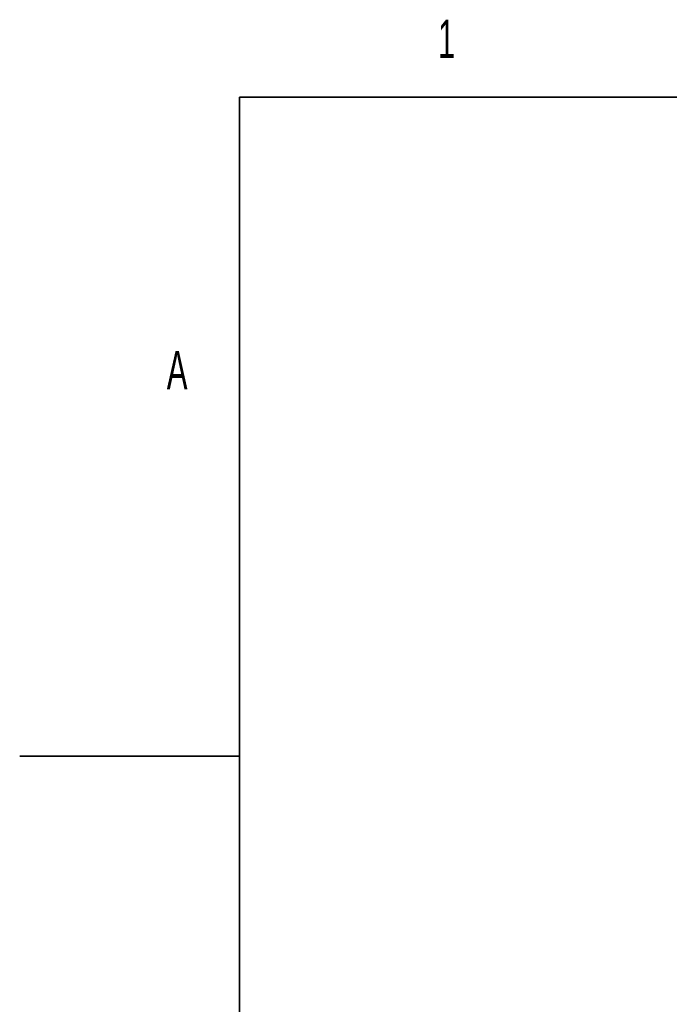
# Model space of a CAD drawing. Header units: millimetres. Extents: x 0 to 11920, y 0 to 8400.
# Tile 21 of 65: x 0 to 1182, y 6548 to 8341. Entities that reach past the tile are written whole.
import ezdxf

# ---------------------------------------------------------------- set-up
doc = ezdxf.new("R2010")
doc.units = ezdxf.units.MM
doc.header["$LTSCALE"] = 20
doc.styles.add('SLDTEXTSTYLE0', font='TXT', dxfattribs={"width": 0.605})

msp = doc.modelspace()

# ---------------------------------------------------------------- linework, layer by layer
at = {"color": 7, "linetype": 'Continuous', "lineweight": 35}
for p, q in [((400, 200), (400, 8200)), ((11720, 8200), (400, 8200)), ((0, 7000), (400, 7000))]:
    msp.add_line(p, q, dxfattribs=at)

# ---------------------------------------------------------------- texts
at = {"color": 7, "linetype": 'Continuous', "lineweight": 0, "char_height": 70, "attachment_point": 1, "style": 'SLDTEXTSTYLE0'}
for s, insert in [('1', (760.97, 8341.37)), ('A', (267.6, 7738.18))]:
    msp.add_mtext(s, dxfattribs=dict(at, insert=insert))

doc.saveas('drawing.dxf')
